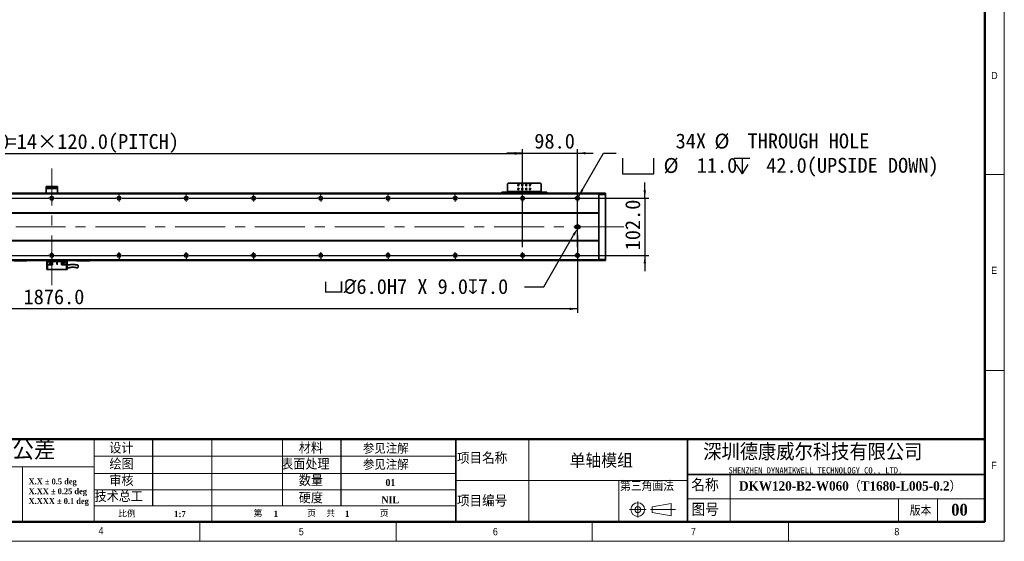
# Model space of a CAD drawing. Header units: millimetres. Extents: x 35 to 2905, y 35 to 2044.
# Tile 3 of 6: x 1148 to 2905, y 35 to 966. Entities that reach past the tile are written whole.
import ezdxf

# ---------------------------------------------------------------- set-up
doc = ezdxf.new("R2010")
doc.units = ezdxf.units.MM
doc.header["$LTSCALE"] = 7
doc.header["$PDSIZE"] = -1
doc.linetypes.add('CENTERX2', pattern=[20.32, 12.7, -2.54, 2.54, -2.54])
doc.layers.add('DIMNS', color=7, linetype='Continuous')
doc.layers.add('黑色实线', color=7, linetype='Continuous')
doc.styles.add('SLDTEXTSTYLE1', font='Gothic.ttf', dxfattribs={"width": 0.913})
doc.styles.add('SLDTEXTSTYLE2', font='timesbd.ttf', dxfattribs={"width": 0.933})
doc.styles.add('SLDTEXTSTYLE3', font='txt', dxfattribs={"bigfont": 'bigfont'})
doc.styles.add('SLDTEXTSTYLE4', font='txt', dxfattribs={"bigfont": 'bigfont'})
doc.styles.add('SLDTEXTSTYLE5', font='txt', dxfattribs={"bigfont": 'bigfont'})
doc.styles.add('SLDTEXTSTYLE6', font='txt')
doc.styles.add('SLDTEXTSTYLE7', font='timesbd.ttf', dxfattribs={"width": 0.933, "bigfont": 'bigfont'})
doc.styles.add('SLDTEXTSTYLE8', font='txt')
doc.dimstyles.new('SLDDIMSTYLE0', dxfattribs={"dimtxt": 26.6, "dimasz": 14, "dimexe": 0, "dimexo": 0.0625, "dimgap": 6.65, "dimtad": 2, "dimdec": 1, "dimrnd": 1e-09, "dimzin": 4, "dimdsep": 46, "dimtxsty": 'SLDTEXTSTYLE8', "dimsah": 1, "dimcen": 0.09, "dimadec": 0, "dimazin": 1, "dimtfac": 1, "dimtdec": 1, "dimtmove": 0, "dimatfit": 0, "dimfxl": 0, "dimfrac": 2, "dimtolj": 1, "dimtzin": 12, "dimarcsym": 0})
doc.dimstyles.new('SLDDIMSTYLE5', dxfattribs={"dimtxt": 26.6, "dimasz": 14, "dimexe": 0, "dimexo": 0.0625, "dimgap": 6.65, "dimtad": 2, "dimdec": 1, "dimrnd": 1e-09, "dimzin": 4, "dimdsep": 46, "dimtxsty": 'SLDTEXTSTYLE8', "dimsah": 1, "dimcen": 0.09, "dimadec": 0, "dimazin": 1, "dimtfac": 1, "dimtdec": 1, "dimtofl": 0, "dimtmove": 0, "dimatfit": 3, "dimfxl": 0, "dimfrac": 2, "dimtolj": 1, "dimtzin": 12, "dimarcsym": 0})
doc.dimstyles.new('SLDDIMSTYLE7', dxfattribs={"dimtxt": 26.6, "dimasz": 14, "dimexe": 0, "dimexo": 0.0625, "dimgap": 6.65, "dimtad": 0, "dimtih": 1, "dimtoh": 1, "dimdec": 1, "dimrnd": 1e-09, "dimzin": 4, "dimdsep": 46, "dimtxsty": 'SLDTEXTSTYLE8', "dimsah": 1, "dimcen": 0, "dimadec": 0, "dimazin": 1, "dimtfac": 1, "dimtdec": 1, "dimtofl": 0, "dimtmove": 0, "dimatfit": 3, "dimfxl": 0, "dimfrac": 2, "dimtolj": 1, "dimtzin": 12, "dimarcsym": 0})
doc.dimstyles.new('SLDDIMSTYLE8', dxfattribs={"dimtxt": 26.6, "dimasz": 14, "dimexe": 0, "dimexo": 0.0625, "dimgap": 6.65, "dimtad": 0, "dimtih": 1, "dimtoh": 1, "dimdec": 1, "dimrnd": 1e-09, "dimzin": 4, "dimdsep": 46, "dimtxsty": 'SLDTEXTSTYLE8', "dimsah": 1, "dimcen": 0, "dimadec": 0, "dimazin": 1, "dimtfac": 1, "dimtdec": 1, "dimtofl": 0, "dimtmove": 0, "dimatfit": 3, "dimfxl": 0, "dimfrac": 2, "dimtolj": 1, "dimtzin": 12, "dimarcsym": 0})

# ---------------------------------------------------------------- blocks, each defined once
blk = doc.blocks.new('SW_NOTE_0')
at = {"color": 0, "linetype": 'Continuous', "lineweight": 0, "char_height": 10.5, "attachment_point": 1, "style": 'SLDTEXTSTYLE2'}
for s, insert in [('X.X ± 0.5 deg', (0, 13.8)), ('X.XX ± 0.25 deg', (0, -3.7)), ('X.XXX ± 0.1 deg', (0, -21.2))]:
    blk.add_mtext(s, dxfattribs=dict(at, insert=insert))
blk = doc.blocks.new('_D_21')
at = {"layer": 'Defpoints', "color": 0}
for p in [(2143.6, 593.4), (2145.1, 596)]:
    blk.add_point(p, dxfattribs=at)
at = {"layer": '黑色实线', "color": 0, "lineweight": -2}
for p, q in [((2083.3, 489.1), (2136.6, 581.3)), ((2049.1, 489.1), (2083.3, 489.1))]:
    blk.add_line(p, q, dxfattribs=at)
at = {"layer": '黑色实线', "color": 0}
blk.add_solid([(2134.6, 582.4), (2138.6, 580.1), (2143.6, 593.4)], dxfattribs=at)
at = {"layer": '黑色实线', "color": 0, "insert": (1690.7, 502.9), "char_height": 26.6, "attachment_point": 1, "style": 'SLDTEXTSTYLE8'}
blk.add_mtext('\\A1;{\\fGDT|b0|i0|c134|p2;v\\fISOCPEUR|b0|i0|c134|p34;%%C}6.0H7 X 9.0{\\fGDT|b0|i0|c134|p2;x}7.0', dxfattribs=at)
blk = doc.blocks.new('_D_22')
at = {"layer": '黑色实线'}
for p, q in [((267.6, 587.1), (267.6, 442.7)), ((2143.6, 581.6), (2143.6, 442.7)), ((2143.6, 449.7), (267.6, 449.7))]:
    blk.add_line(p, q, dxfattribs=at)
for points in [[(267.6, 449.7), (281.6, 447.6), (281.6, 451.8)], [(2143.6, 449.7), (2129.6, 451.8), (2129.6, 447.6)]]:
    blk.add_solid(points, dxfattribs=at)
at = {"layer": '黑色实线', "insert": (1155.2, 484.6), "char_height": 26.6, "attachment_point": 1, "style": 'SLDTEXTSTYLE8'}
blk.add_mtext('1876.0', dxfattribs=at)
blk = doc.blocks.new('SW_SYMBOL_HOLE_SPOT')
at = {"layer": '黑色实线', "color": 0}
for p, q in [((0, 6125), (0, 525)), ((11200, 525), (11200, 6125)), ((0, 525), (11200, 525))]:
    blk.add_line(p, q, dxfattribs=at)
blk = doc.blocks.new('SW_SYMBOL_HOLE_DEPTH')
at = {"layer": '黑色实线', "color": 0}
for p, q in [((0, 6125), (5600, 6125)), ((700, 3885), (2800, 525)), ((2800, 6125), (2800, 525)), ((4900, 3885), (2800, 525))]:
    blk.add_line(p, q, dxfattribs=at)
blk = doc.blocks.new('_D_23')
at = {"layer": '黑色实线'}
for p, q in [((2145.2, 649.9), (2190, 727.4)), ((2190, 727.4), (2212.5, 727.4))]:
    blk.add_line(p, q, dxfattribs=at)
blk.add_solid([(2145.2, 649.9), (2154, 660.9), (2150.4, 663)], dxfattribs=at)
at = {"layer": '黑色实线', "xscale": 0.004985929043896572, "yscale": 0.004985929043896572, "zscale": 0.004985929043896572}
for name, p in [('SW_SYMBOL_HOLE_SPOT', (2223.6, 688.1)), ('SW_SYMBOL_HOLE_DEPTH', (2423.1, 688.1))]:
    blk.add_blockref(name, p, dxfattribs=at)
at = {"layer": '黑色实线', "char_height": 26.6, "attachment_point": 1, "style": 'SLDTEXTSTYLE8'}
for s, insert in [('34X ', (2318.6, 762.6)), ('%%c', (2387.8, 762.3)), (' THROUGH HOLE', (2428.9, 762.6)), (' 42.0(UPSIDE DOWN)', (2462.1, 719.1)), ('%%c', (2297.1, 718.8)), (' 11.0 ', (2338.2, 719.1))]:
    blk.add_mtext(s, dxfattribs=dict(at, insert=insert))
blk = doc.blocks.new('_D_24')
at = {"layer": '黑色实线'}
for p, q in [((2263.6, 647), (2263.6, 675)), ((1940.3, 647), (2270.6, 647)), ((2263.6, 647), (2263.6, 545)), ((1940.3, 545), (2270.6, 545)), ((2263.6, 545), (2263.6, 517))]:
    blk.add_line(p, q, dxfattribs=at)
for points in [[(2263.6, 647), (2265.7, 661), (2261.5, 661)], [(2263.6, 545), (2261.5, 531), (2265.7, 531)]]:
    blk.add_solid(points, dxfattribs=at)
at = {"layer": '黑色实线', "insert": (2228.7, 554.1), "char_height": 26.6, "attachment_point": 1, "rotation": 90, "style": 'SLDTEXTSTYLE8'}
blk.add_mtext('102.0', dxfattribs=at)
blk = doc.blocks.new('_D_25')
at = {"layer": '黑色实线'}
for p, q in [((365.6, 661.7), (365.6, 733.7)), ((365.6, 726.7), (2045.6, 726.7)), ((2045.6, 661.7), (2045.6, 733.7))]:
    blk.add_line(p, q, dxfattribs=at)
for points in [[(365.6, 726.7), (379.6, 724.6), (379.6, 728.8)], [(2045.6, 726.7), (2031.6, 728.8), (2031.6, 724.6)]]:
    blk.add_solid(points, dxfattribs=at)
at = {"layer": '黑色实线', "char_height": 26.6, "attachment_point": 1, "style": 'SLDTEXTSTYLE8'}
for s, insert in [('1680.0', (1021, 761.6)), ('=14×120.0(PITCH)', (1124.9, 761.6))]:
    blk.add_mtext(s, dxfattribs=dict(at, insert=insert))
blk = doc.blocks.new('_D_27')
at = {"layer": '黑色实线'}
for p, q in [((2045.6, 727.4), (2017.6, 727.4)), ((2045.6, 559.7), (2045.6, 734.4)), ((2045.6, 727.4), (2143.6, 727.4)), ((2143.6, 559.7), (2143.6, 734.4)), ((2143.6, 727.4), (2171.6, 727.4))]:
    blk.add_line(p, q, dxfattribs=at)
for points in [[(2045.6, 727.4), (2031.6, 729.5), (2031.6, 725.3)], [(2143.6, 727.4), (2157.6, 725.3), (2157.6, 729.5)]]:
    blk.add_solid(points, dxfattribs=at)
at = {"layer": '黑色实线', "insert": (2066.5, 762.3), "char_height": 26.6, "attachment_point": 1, "style": 'SLDTEXTSTYLE8'}
blk.add_mtext('98.0', dxfattribs=at)
blk = doc.blocks.new('SW_CENTERMARKSYMBOL_13')
at = {"layer": '黑色实线', "color": 0}
for p, q in [((605.08, 0), (714.92, 0)), ((714.92, 0), (714.16, 0)), ((720, 0), (717.46, 0)), ((720, 0), (717.46, 0)), ((720, 0), (717.46, 0)), ((720, 0), (717.46, 0)), ((720, 0), (717.46, 0)), ((720, 0), (717.46, 0)), ((720, 0), (717.46, 0)), ((720, 0), (717.46, 0)), ((720, 5.08), (720, 5.84)), ((720, 0), (720, 2.54)), ((720, 0), (720, 2.54)), ((720, 0), (720, 2.54)), ((720, 0), (720, 2.54)), ((720, 0), (720, 2.54)), ((720, 0), (720, 2.54)), ((720, 0), (720, 2.54)), ((720, 0), (720, 2.54)), ((720, 0), (720, -2.54)), ((720, 0), (722.54, 0)), ((720, 0), (720, -2.54)), ((720, 0), (722.54, 0)), ((720, 0), (720, -2.54)), ((720, 0), (722.54, 0)), ((720, 0), (720, -2.54)), ((720, 0), (722.54, 0)), ((720, 0), (720, -2.54)), ((720, 0), (722.54, 0)), ((720, 0), (720, -2.54)), ((720, 0), (722.54, 0)), ((720, 0), (720, -2.54)), ((720, 0), (722.54, 0)), ((720, 0), (720, -2.54)), ((720, 0), (722.54, 0)), ((725.08, 0), (725.84, 0)), ((725.08, 0), (834.92, 0)), ((834.92, 0), (834.16, 0)), ((840, 0), (837.46, 0)), ((840, 0), (837.46, 0)), ((840, 0), (837.46, 0)), ((840, 0), (837.46, 0)), ((840, 0), (837.46, 0)), ((840, 0), (837.46, 0)), ((840, 0), (837.46, 0)), ((840, 5.08), (840, 5.84)), ((840, 0), (840, 2.54)), ((840, 0), (840, 2.54)), ((840, 0), (840, 2.54)), ((840, 0), (840, 2.54)), ((840, 0), (840, 2.54)), ((840, 0), (840, 2.54)), ((840, 0), (840, 2.54)), ((840, 0), (840, -2.54)), ((840, 0), (842.54, 0)), ((840, 0), (840, -2.54)), ((840, 0), (842.54, 0)), ((840, 0), (840, -2.54)), ((840, 0), (842.54, 0)), ((840, 0), (840, -2.54)), ((840, 0), (842.54, 0)), ((840, 0), (840, -2.54)), ((840, 0), (842.54, 0)), ((840, 0), (840, -2.54)), ((840, 0), (842.54, 0)), ((840, 0), (840, -2.54)), ((840, 0), (842.54, 0)), ((845.08, 0), (845.84, 0)), ((845.08, 0), (954.92, 0)), ((954.92, 0), (954.16, 0)), ((960, 0), (957.46, 0)), ((960, 0), (957.46, 0)), ((960, 0), (957.46, 0)), ((960, 0), (957.46, 0)), ((960, 0), (957.46, 0)), ((960, 0), (957.46, 0)), ((960, 5.08), (960, 5.84)), ((960, 0), (960, 2.54)), ((960, 0), (960, 2.54)), ((960, 0), (960, 2.54)), ((960, 0), (960, 2.54)), ((960, 0), (960, 2.54)), ((960, 0), (960, 2.54)), ((960, 0), (960, -2.54)), ((960, 0), (962.54, 0)), ((960, 0), (960, -2.54)), ((960, 0), (962.54, 0)), ((960, 0), (960, -2.54)), ((960, 0), (962.54, 0)), ((960, 0), (960, -2.54)), ((960, 0), (962.54, 0)), ((960, 0), (960, -2.54)), ((960, 0), (962.54, 0)), ((960, 0), (960, -2.54)), ((960, 0), (962.54, 0)), ((965.08, 0), (965.84, 0)), ((965.08, 0), (1074.92, 0)), ((1074.92, 0), (1074.16, 0)), ((1080, 0), (1077.46, 0)), ((1080, 0), (1077.46, 0)), ((1080, 0), (1077.46, 0)), ((1080, 0), (1077.46, 0)), ((1080, 0), (1077.46, 0)), ((1080, 5.08), (1080, 5.84)), ((1080, 0), (1080, 2.54)), ((1080, 0), (1080, 2.54)), ((1080, 0), (1080, 2.54)), ((1080, 0), (1080, 2.54)), ((1080, 0), (1080, 2.54)), ((1080, 0), (1080, -2.54)), ((1080, 0), (1082.54, 0)), ((1080, 0), (1080, -2.54)), ((1080, 0), (1082.54, 0)), ((1080, 0), (1080, -2.54)), ((1080, 0), (1082.54, 0)), ((1080, 0), (1080, -2.54)), ((1080, 0), (1082.54, 0)), ((1080, 0), (1080, -2.54)), ((1080, 0), (1082.54, 0)), ((1085.08, 0), (1085.84, 0)), ((1085.08, 0), (1194.92, 0)), ((1194.92, 0), (1194.16, 0)), ((1200, 0), (1197.46, 0)), ((1200, 0), (1197.46, 0)), ((1200, 0), (1197.46, 0)), ((1200, 0), (1197.46, 0)), ((1200, 5.08), (1200, 5.84)), ((1200, 0), (1200, 2.54)), ((1200, 0), (1200, 2.54)), ((1200, 0), (1200, 2.54)), ((1200, 0), (1200, 2.54)), ((1200, 0), (1200, -2.54)), ((1200, 0), (1202.54, 0)), ((1200, 0), (1200, -2.54)), ((1200, 0), (1202.54, 0)), ((1200, 0), (1200, -2.54)), ((1200, 0), (1202.54, 0)), ((1200, 0), (1200, -2.54)), ((1200, 0), (1202.54, 0)), ((1205.08, 0), (1205.84, 0)), ((1205.08, 0), (1314.92, 0)), ((1314.92, 0), (1314.16, 0)), ((1320, 0), (1317.46, 0)), ((1320, 0), (1317.46, 0)), ((1320, 0), (1317.46, 0)), ((1320, 5.08), (1320, 5.84)), ((1320, 0), (1320, 2.54)), ((1320, 0), (1320, 2.54)), ((1320, 0), (1320, 2.54)), ((1320, 0), (1320, -2.54)), ((1320, 0), (1322.54, 0)), ((1320, 0), (1320, -2.54)), ((1320, 0), (1322.54, 0)), ((1320, 0), (1320, -2.54)), ((1320, 0), (1322.54, 0)), ((1325.08, 0), (1325.84, 0)), ((1325.08, 0), (1434.92, 0)), ((1434.92, 0), (1434.16, 0)), ((1440, 0), (1437.46, 0)), ((1440, 0), (1437.46, 0)), ((1440, 5.08), (1440, 5.84)), ((1440, 0), (1440, 2.54)), ((1440, 0), (1440, 2.54)), ((1440, 0), (1440, -2.54)), ((1440, 0), (1442.54, 0)), ((1440, 0), (1440, -2.54)), ((1440, 0), (1442.54, 0)), ((1445.08, 0), (1445.84, 0)), ((1445.08, 0), (1554.92, 0)), ((1560, 0), (1557.46, 0)), ((1560, 5.08), (1560, 5.84)), ((1560, 0), (1560, 2.54)), ((1560, 0), (1560, -2.54)), ((1560, 0), (1562.54, 0)), ((1565.08, 0), (1565.84, 0)), ((720, -5.08), (720, -5.84)), ((840, -5.08), (840, -5.84)), ((960, -5.08), (960, -5.84)), ((1080, -5.08), (1080, -5.84)), ((1200, -5.08), (1200, -5.84)), ((1320, -5.08), (1320, -5.84)), ((1440, -5.08), (1440, -5.84)), ((1560, -5.08), (1560, -5.84))]:
    blk.add_line(p, q, dxfattribs=at)
blk = doc.blocks.new('SW_CENTERMARKSYMBOL_14')
at = {"layer": '黑色实线', "color": 0}
for p, q in [((-245.08, 0), (-245.84, 0)), ((-240, 0), (-242.54, 0)), ((-240, 5.08), (-240, 5.84)), ((-240, 0), (-240, 2.54)), ((-240, 0), (-240, -2.54)), ((-240, 0), (-237.46, 0)), ((-234.92, 0), (-125.08, 0)), ((-125.08, 0), (-125.84, 0)), ((-120, 0), (-122.54, 0)), ((-120, 0), (-122.54, 0)), ((-120, 5.08), (-120, 5.84)), ((-120, 0), (-120, 2.54)), ((-120, 0), (-120, 2.54)), ((-120, 0), (-120, -2.54)), ((-120, 0), (-117.46, 0)), ((-120, 0), (-120, -2.54)), ((-120, 0), (-117.46, 0)), ((-114.92, 0), (-114.16, 0)), ((-114.92, 0), (-5.08, 0)), ((-5.08, 0), (-5.84, 0)), ((0, 0), (-2.54, 0)), ((0, 0), (-2.54, 0)), ((0, 0), (-2.54, 0)), ((0, 5.08), (0, 5.84)), ((0, 0), (0, 2.54)), ((0, 0), (0, 2.54)), ((0, 0), (0, 2.54)), ((0, 0), (0, -2.54)), ((0, 0), (2.54, 0)), ((0, 0), (0, -2.54)), ((0, 0), (2.54, 0)), ((0, 0), (0, -2.54)), ((0, 0), (2.54, 0)), ((5.08, 0), (5.84, 0)), ((5.08, 0), (114.92, 0)), ((114.92, 0), (114.16, 0)), ((120, 0), (117.46, 0)), ((120, 0), (117.46, 0)), ((120, 0), (117.46, 0)), ((120, 0), (117.46, 0)), ((120, 5.08), (120, 5.84)), ((120, 0), (120, 2.54)), ((120, 0), (120, 2.54)), ((120, 0), (120, 2.54)), ((120, 0), (120, 2.54)), ((120, 0), (120, -2.54)), ((120, 0), (122.54, 0)), ((120, 0), (120, -2.54)), ((120, 0), (122.54, 0)), ((120, 0), (120, -2.54)), ((120, 0), (122.54, 0)), ((120, 0), (120, -2.54)), ((120, 0), (122.54, 0)), ((125.08, 0), (125.84, 0)), ((125.08, 0), (234.92, 0)), ((234.92, 0), (234.16, 0)), ((240, 0), (237.46, 0)), ((240, 0), (237.46, 0)), ((240, 0), (237.46, 0)), ((240, 0), (237.46, 0)), ((240, 0), (237.46, 0)), ((240, 5.08), (240, 5.84)), ((240, 0), (240, 2.54)), ((240, 0), (240, 2.54)), ((240, 0), (240, 2.54)), ((240, 0), (240, 2.54)), ((240, 0), (240, 2.54)), ((240, 0), (240, -2.54)), ((240, 0), (242.54, 0)), ((240, 0), (240, -2.54)), ((240, 0), (242.54, 0)), ((240, 0), (240, -2.54)), ((240, 0), (242.54, 0)), ((240, 0), (240, -2.54)), ((240, 0), (242.54, 0)), ((240, 0), (240, -2.54)), ((240, 0), (242.54, 0)), ((245.08, 0), (245.84, 0)), ((245.08, 0), (354.92, 0)), ((354.92, 0), (354.16, 0)), ((360, 0), (357.46, 0)), ((360, 0), (357.46, 0)), ((360, 0), (357.46, 0)), ((360, 0), (357.46, 0)), ((360, 0), (357.46, 0)), ((360, 0), (357.46, 0)), ((360, 5.08), (360, 5.84)), ((360, 0), (360, 2.54)), ((360, 0), (360, 2.54)), ((360, 0), (360, 2.54)), ((360, 0), (360, 2.54)), ((360, 0), (360, 2.54)), ((360, 0), (360, 2.54)), ((360, 0), (360, -2.54)), ((360, 0), (362.54, 0)), ((360, 0), (360, -2.54)), ((360, 0), (362.54, 0)), ((360, 0), (360, -2.54)), ((360, 0), (362.54, 0)), ((360, 0), (360, -2.54)), ((360, 0), (362.54, 0)), ((360, 0), (360, -2.54)), ((360, 0), (362.54, 0)), ((360, 0), (360, -2.54)), ((360, 0), (362.54, 0)), ((365.08, 0), (365.84, 0)), ((365.08, 0), (474.92, 0)), ((474.92, 0), (474.16, 0)), ((480, 0), (477.46, 0)), ((480, 0), (477.46, 0)), ((480, 0), (477.46, 0)), ((480, 0), (477.46, 0)), ((480, 0), (477.46, 0)), ((480, 0), (477.46, 0)), ((480, 0), (477.46, 0)), ((480, 5.08), (480, 5.84)), ((480, 0), (480, 2.54)), ((480, 0), (480, 2.54)), ((480, 0), (480, 2.54)), ((480, 0), (480, 2.54)), ((480, 0), (480, 2.54)), ((480, 0), (480, 2.54)), ((480, 0), (480, 2.54)), ((480, 0), (480, -2.54)), ((480, 0), (482.54, 0)), ((480, 0), (480, -2.54)), ((480, 0), (482.54, 0)), ((480, 0), (480, -2.54)), ((480, 0), (482.54, 0)), ((480, 0), (480, -2.54)), ((480, 0), (482.54, 0)), ((480, 0), (480, -2.54)), ((480, 0), (482.54, 0)), ((480, 0), (480, -2.54)), ((480, 0), (482.54, 0)), ((480, 0), (480, -2.54)), ((480, 0), (482.54, 0)), ((485.08, 0), (485.84, 0)), ((485.08, 0), (594.92, 0)), ((594.92, 0), (594.16, 0)), ((600, 0), (597.46, 0)), ((600, 0), (597.46, 0)), ((600, 0), (597.46, 0)), ((600, 0), (597.46, 0)), ((600, 0), (597.46, 0)), ((600, 0), (597.46, 0)), ((600, 0), (597.46, 0)), ((600, 0), (597.46, 0)), ((600, 5.08), (600, 5.84)), ((600, 0), (600, 2.54)), ((600, 0), (600, 2.54)), ((600, 0), (600, 2.54)), ((600, 0), (600, 2.54)), ((600, 0), (600, 2.54)), ((600, 0), (600, 2.54)), ((600, 0), (600, 2.54)), ((600, 0), (600, 2.54)), ((600, 0), (600, -2.54)), ((600, 0), (602.54, 0)), ((600, 0), (600, -2.54)), ((600, 0), (602.54, 0)), ((600, 0), (600, -2.54)), ((600, 0), (602.54, 0)), ((600, 0), (600, -2.54)), ((600, 0), (602.54, 0)), ((600, 0), (600, -2.54)), ((600, 0), (602.54, 0)), ((600, 0), (600, -2.54)), ((600, 0), (602.54, 0)), ((600, 0), (600, -2.54)), ((600, 0), (602.54, 0)), ((600, 0), (600, -2.54)), ((600, 0), (602.54, 0)), ((605.08, 0), (605.84, 0)), ((605.08, 0), (714.92, 0)), ((714.92, 0), (714.16, 0)), ((720, 0), (717.46, 0)), ((720, 0), (717.46, 0)), ((720, 0), (717.46, 0)), ((720, 0), (717.46, 0)), ((720, 0), (717.46, 0)), ((720, 0), (717.46, 0)), ((720, 0), (717.46, 0)), ((720, 5.08), (720, 5.84)), ((720, 0), (720, 2.54)), ((720, 0), (720, 2.54)), ((720, 0), (720, 2.54)), ((720, 0), (720, 2.54)), ((720, 0), (720, 2.54)), ((720, 0), (720, 2.54)), ((720, 0), (720, 2.54)), ((720, 0), (720, -2.54)), ((720, 0), (722.54, 0)), ((720, 0), (720, -2.54)), ((720, 0), (722.54, 0)), ((720, 0), (720, -2.54)), ((720, 0), (722.54, 0)), ((720, 0), (720, -2.54)), ((720, 0), (722.54, 0)), ((720, 0), (720, -2.54)), ((720, 0), (722.54, 0)), ((720, 0), (720, -2.54)), ((720, 0), (722.54, 0)), ((720, 0), (720, -2.54)), ((720, 0), (722.54, 0)), ((725.08, 0), (725.84, 0)), ((725.08, 0), (834.92, 0)), ((834.92, 0), (834.16, 0)), ((840, 0), (837.46, 0)), ((840, 0), (837.46, 0)), ((840, 0), (837.46, 0)), ((840, 0), (837.46, 0)), ((840, 0), (837.46, 0)), ((840, 0), (837.46, 0)), ((840, 5.08), (840, 5.84)), ((840, 0), (840, 2.54)), ((840, 0), (840, 2.54)), ((840, 0), (840, 2.54)), ((840, 0), (840, 2.54)), ((840, 0), (840, 2.54)), ((840, 0), (840, 2.54)), ((840, 0), (840, -2.54)), ((840, 0), (842.54, 0)), ((840, 0), (840, -2.54)), ((840, 0), (842.54, 0)), ((840, 0), (840, -2.54)), ((840, 0), (842.54, 0)), ((840, 0), (840, -2.54)), ((840, 0), (842.54, 0)), ((840, 0), (840, -2.54)), ((840, 0), (842.54, 0)), ((840, 0), (840, -2.54)), ((840, 0), (842.54, 0)), ((845.08, 0), (845.84, 0)), ((845.08, 0), (954.92, 0)), ((954.92, 0), (954.16, 0)), ((960, 0), (957.46, 0)), ((960, 0), (957.46, 0)), ((960, 0), (957.46, 0)), ((960, 0), (957.46, 0)), ((960, 0), (957.46, 0)), ((960, 5.08), (960, 5.84)), ((960, 0), (960, 2.54)), ((960, 0), (960, 2.54)), ((960, 0), (960, 2.54)), ((960, 0), (960, 2.54)), ((960, 0), (960, 2.54)), ((960, 0), (960, -2.54)), ((960, 0), (962.54, 0)), ((960, 0), (960, -2.54)), ((960, 0), (962.54, 0)), ((960, 0), (960, -2.54)), ((960, 0), (962.54, 0)), ((960, 0), (960, -2.54)), ((960, 0), (962.54, 0)), ((960, 0), (960, -2.54)), ((960, 0), (962.54, 0)), ((965.08, 0), (965.84, 0)), ((965.08, 0), (1074.92, 0)), ((1074.92, 0), (1074.16, 0)), ((1080, 0), (1077.46, 0)), ((1080, 0), (1077.46, 0)), ((1080, 0), (1077.46, 0)), ((1080, 0), (1077.46, 0)), ((1080, 5.08), (1080, 5.84)), ((1080, 0), (1080, 2.54)), ((1080, 0), (1080, 2.54)), ((1080, 0), (1080, 2.54)), ((1080, 0), (1080, 2.54)), ((1080, 0), (1080, -2.54)), ((1080, 0), (1082.54, 0)), ((1080, 0), (1080, -2.54)), ((1080, 0), (1082.54, 0)), ((1080, 0), (1080, -2.54)), ((1080, 0), (1082.54, 0)), ((1080, 0), (1080, -2.54)), ((1080, 0), (1082.54, 0)), ((1085.08, 0), (1085.84, 0)), ((1085.08, 0), (1194.92, 0)), ((1194.92, 0), (1194.16, 0)), ((1200, 0), (1197.46, 0)), ((1200, 0), (1197.46, 0)), ((1200, 0), (1197.46, 0)), ((1200, 5.08), (1200, 5.84)), ((1200, 0), (1200, 2.54)), ((1200, 0), (1200, 2.54)), ((1200, 0), (1200, 2.54)), ((1200, 0), (1200, -2.54)), ((1200, 0), (1202.54, 0)), ((1200, 0), (1200, -2.54)), ((1200, 0), (1202.54, 0)), ((1200, 0), (1200, -2.54)), ((1200, 0), (1202.54, 0)), ((1205.08, 0), (1205.84, 0)), ((1205.08, 0), (1314.92, 0)), ((1314.92, 0), (1314.16, 0)), ((1320, 0), (1317.46, 0)), ((1320, 0), (1317.46, 0)), ((1320, 5.08), (1320, 5.84)), ((1320, 0), (1320, 2.54)), ((1320, 0), (1320, 2.54)), ((1320, 0), (1320, -2.54)), ((1320, 0), (1322.54, 0)), ((1320, 0), (1320, -2.54)), ((1320, 0), (1322.54, 0)), ((1325.08, 0), (1325.84, 0)), ((1325.08, 0), (1434.92, 0)), ((1440, 0), (1437.46, 0)), ((1440, 5.08), (1440, 5.84)), ((1440, 0), (1440, 2.54)), ((1440, 0), (1440, -2.54)), ((1440, 0), (1442.54, 0)), ((1445.08, 0), (1445.84, 0)), ((-240, -5.08), (-240, -5.84)), ((-120, -5.08), (-120, -5.84)), ((0, -5.08), (0, -5.84)), ((120, -5.08), (120, -5.84)), ((240, -5.08), (240, -5.84)), ((360, -5.08), (360, -5.84)), ((480, -5.08), (480, -5.84)), ((600, -5.08), (600, -5.84)), ((720, -5.08), (720, -5.84)), ((840, -5.08), (840, -5.84)), ((960, -5.08), (960, -5.84)), ((1080, -5.08), (1080, -5.84)), ((1200, -5.08), (1200, -5.84)), ((1320, -5.08), (1320, -5.84)), ((1440, -5.08), (1440, -5.84))]:
    blk.add_line(p, q, dxfattribs=at)
blk = doc.blocks.new('SW_CENTERMARKSYMBOL_15')
at = {"layer": '黑色实线', "color": 0}
for p, q in [((-5.08, 0), (-5.84, 0)), ((0, 0), (-2.54, 0)), ((0, 5.08), (0, 5.84)), ((0, 0), (0, 2.54)), ((0, 0), (0, -2.54)), ((0, 0), (2.54, 0)), ((5.08, 0), (5.84, 0)), ((0, -5.08), (0, -5.84))]:
    blk.add_line(p, q, dxfattribs=at)
blk = doc.blocks.new('SW_CENTERMARKSYMBOL_16')
at = {"layer": '黑色实线', "color": 0}
for p, q in [((-5.08, 0), (-5.84, 0)), ((0, 0), (-2.54, 0)), ((0, 5.08), (0, 5.84)), ((0, 0), (0, 2.54)), ((0, 0), (0, -2.54)), ((0, 0), (2.54, 0)), ((5.08, 0), (5.84, 0)), ((0, -5.08), (0, -5.84))]:
    blk.add_line(p, q, dxfattribs=at)
blk = doc.blocks.new('SW_CENTERMARKSYMBOL_17')
at = {"layer": '黑色实线', "color": 0}
for p, q in [((-5.08, 0), (-5.54, 0)), ((0, 0), (-2.54, 0)), ((0, 5.08), (0, 5.54)), ((0, 0), (0, 2.54)), ((0, 0), (2.54, 0)), ((0, 0), (0, -2.54)), ((5.08, 0), (5.54, 0)), ((0, -5.08), (0, -5.54))]:
    blk.add_line(p, q, dxfattribs=at)
blk = doc.blocks.new('SW_DOWELSYMBOL_3')
at = {"linetype": 'Continuous', "lineweight": 18}
h = blk.add_hatch(color=0, dxfattribs=at)
edge = h.paths.add_edge_path(flags=0)
edge.add_arc((0, 0), 3, 180, 270)
edge.add_line((0, -3), (0, 0))
edge.add_line((0, 0), (-3, 0))
h = blk.add_hatch(color=0, dxfattribs=at)
edge = h.paths.add_edge_path(flags=0)
edge.add_arc((0, 0), 3, 0, 90)
edge.add_line((0, 3), (0, 0))
edge.add_line((0, 0), (3, 0))
at = {"layer": '黑色实线', "color": 0}
blk.add_circle((0, 0), 3, dxfattribs=at)
blk = doc.blocks.new('SW_DOWELSYMBOL_4')
at = {"linetype": 'Continuous', "lineweight": 18}
h = blk.add_hatch(color=0, dxfattribs=at)
edge = h.paths.add_edge_path(flags=0)
edge.add_arc((0, 0), 3, 180, 270)
edge.add_line((0, -3), (0, 0))
edge.add_line((0, 0), (-3, 0))
h = blk.add_hatch(color=0, dxfattribs=at)
edge = h.paths.add_edge_path(flags=0)
edge.add_arc((0, 0), 3, 0, 90)
edge.add_line((0, 3), (0, 0))
edge.add_line((0, 0), (3, 0))
at = {"layer": '黑色实线', "color": 0}
blk.add_circle((0, 0), 3, dxfattribs=at)

msp = doc.modelspace()

# ---------------------------------------------------------------- linework, layer by layer
at = {"color": 7, "linetype": 'Continuous', "lineweight": 18}
for p, q in [((2905, 35), (2905, 2044)), ((2870, 2009), (2870, 70)), ((2870, 689.5), (2905, 689.5)), ((2870, 339.5), (2905, 339.5)), ((1281, 217), (1281, 192.5)), ((1281, 168), (1281, 217)), ((1281, 192.5), (1281, 217)), ((1491.29, 217), (1491.29, 70)), ((1617, 217), (1617, 98.04)), ((2056.78, 217), (2056.78, 70)), ((1281, 168), (1281, 192.5)), ((1281, 186.61), (1926.29, 186.61)), ((1281, 168), (1025.29, 168)), ((1153.14, 168), (1153.14, 70)), ((1281, 168), (1281, 70)), ((1281, 155.78), (1926.29, 155.78)), ((1926.29, 143.5), (2339.76, 143.5)), ((2217.1, 143.5), (2217.1, 70)), ((2415.65, 154), (2415.65, 70)), ((1281, 126.91), (1926.29, 126.91)), ((2251.06, 106.04), (2251.06, 77.44)), ((2339.76, 110.88), (2870, 110.88)), ((2716, 110.88), (2716, 70)), ((2786, 110.88), (2786, 70)), ((1926.29, 98.04), (1281, 98.04)), ((2236.5, 91.48), (2265.91, 91.48)), ((2273.64, 91.48), (2318.36, 91.48)), ((2276.67, 96.73), (2310.66, 102.61)), ((2276.67, 86.23), (2276.67, 96.73)), ((2310.66, 102.61), (2310.66, 80.22)), ((2276.67, 86.23), (2310.66, 80.22)), ((70, 70), (2870, 70)), ((861, 70), (2870, 70)), ((1470, 35), (1470, 70)), ((1820, 70), (1820, 35)), ((2170, 35), (2170, 70)), ((2520, 70), (2520, 35)), ((35, 35), (2905, 35))]:
    msp.add_line(p, q, dxfattribs=at)
at = {"color": 7, "linetype": 'Continuous', "lineweight": 50}
for p, q in [((2870, 2009), (2870, 70)), ((1025.29, 217), (1281, 217)), ((2870, 217), (1281, 217)), ((70, 70), (2870, 70))]:
    msp.add_line(p, q, dxfattribs=at)
at = {"color": 7, "linetype": 'Continuous', "lineweight": 35}
for p, q in [((1195.57, 666), (1195.57, 668)), ((1195.57, 668), (1196.57, 668)), ((1196.57, 668), (1196.57, 666)), ((1214.57, 668), (1196.57, 668)), ((1214.57, 666), (1214.57, 668)), ((1214.57, 668), (1215.57, 668)), ((1215.57, 668), (1215.57, 666)), ((2019.57, 673.8), (2018.57, 672.8)), ((2018.57, 672.8), (2018.57, 659)), ((2077.57, 673.8), (2019.57, 673.8)), ((2078.57, 672.8), (2077.57, 673.8)), ((2078.57, 659), (2078.57, 672.8)), ((2181.57, 656), (229.57, 656)), ((2181.57, 655), (229.57, 655)), ((1196.57, 666), (1195.57, 666)), ((1195.57, 664.5), (1195.57, 666)), ((1215.57, 664.5), (1195.57, 664.5)), ((1195.57, 656), (1195.57, 664.5)), ((1214.57, 666), (1196.57, 666)), ((1215.57, 666), (1214.57, 666)), ((1215.57, 666), (1215.57, 664.5)), ((1215.57, 656), (1215.57, 664.5)), ((2008.57, 656), (2008.57, 658)), ((2008.57, 658), (2009.57, 658)), ((2009.57, 658), (2009.57, 656)), ((2009.57, 658), (2017.57, 658)), ((2017.57, 658), (2017.57, 656)), ((2018.57, 658), (2017.57, 658)), ((2078.57, 659), (2018.57, 659)), ((2018.57, 656), (2018.57, 659)), ((2078.57, 659), (2078.57, 656)), ((2079.57, 658), (2078.57, 658)), ((2079.57, 658), (2079.57, 656)), ((2079.57, 658), (2087.57, 658)), ((2087.57, 656), (2087.57, 658)), ((2087.57, 658), (2088.57, 658)), ((2088.57, 658), (2088.57, 656)), ((2181.57, 655.7), (2181.87, 656)), ((2181.57, 655), (2181.57, 656)), ((2181.57, 621), (2181.57, 655)), ((2181.57, 653.87), (2181.87, 654)), ((2181.87, 656), (2181.87, 654)), ((2181.87, 656), (2193.27, 656)), ((2181.87, 654), (2181.87, 538)), ((2193.27, 654), (2181.87, 654)), ((2193.27, 654), (2193.27, 656)), ((2193.57, 655.7), (2193.27, 656)), ((2193.27, 538), (2193.27, 654)), ((2193.57, 653.87), (2193.27, 654)), ((2193.57, 655.7), (2193.57, 653.87)), ((2193.57, 653.87), (2193.57, 538.12)), ((2181.57, 621), (229.57, 621)), ((2181.57, 620.5), (229.57, 620.5)), ((2181.57, 621), (2181.57, 620.5)), ((2181.57, 571.5), (2181.57, 620.5)), ((2145.07, 599), (2142.07, 599)), ((2142.07, 593), (2145.07, 593)), ((2181.57, 571.5), (229.57, 571.5)), ((2181.57, 571), (229.57, 571)), ((2181.57, 571), (2181.57, 571.5)), ((2181.57, 537), (2181.57, 571)), ((2181.57, 537), (229.57, 537)), ((2181.57, 536), (229.57, 536)), ((1138.57, 535.8), (1160.57, 535.8)), ((1160.45, 535.5), (1138.7, 535.5)), ((1160.45, 535.5), (1160.57, 535.8)), ((1161.27, 535.5), (1160.45, 535.5)), ((1160.57, 535.8), (1160.57, 536)), ((1160.57, 535.8), (1161.57, 535.8)), ((1161.27, 535.5), (1161.57, 535.8)), ((1161.57, 536), (1161.57, 535.8)), ((1197.07, 534.1), (1197.07, 519.7)), ((1198.27, 534.1), (1197.07, 534.1)), ((1198.07, 534.1), (1198.07, 536)), ((1198.27, 528.1), (1198.07, 528.1)), ((1198.07, 519.7), (1198.07, 528.1)), ((1198.27, 534.1), (1198.27, 528.1)), ((1207.07, 534.1), (1198.27, 534.1)), ((1198.27, 528.1), (1207.07, 528.1)), ((1207.07, 534.1), (1214.82, 534.1)), ((1207.07, 534.1), (1207.07, 528.1)), ((1215.32, 534.1), (1214.82, 534.1)), ((1214.82, 534.1), (1214.82, 529.35)), ((1215.32, 534.1), (1223.07, 534.1)), ((1215.32, 529.35), (1215.32, 534.1)), ((1223.07, 528.1), (1223.07, 534.1)), ((1231.87, 534.1), (1223.07, 534.1)), ((1223.07, 528.1), (1231.87, 528.1)), ((1226.45, 532.55), (1226.62, 532.65)), ((1226.45, 532.55), (1226.62, 532.65)), ((1226.45, 532.55), (1226.62, 532.65)), ((1228.08, 532.15), (1228.21, 531.74)), ((1231.87, 528.1), (1231.87, 534.1)), ((1233.07, 534.1), (1231.87, 534.1)), ((1232.07, 528.1), (1231.87, 528.1)), ((1232.07, 534.1), (1232.07, 536)), ((1232.07, 528.1), (1232.07, 519.7)), ((1233.07, 519.7), (1233.07, 534.1)), ((1249.57, 535.8), (1249.57, 536)), ((1249.57, 535.8), (1250.57, 535.8)), ((1249.57, 535.8), (1249.87, 535.5)), ((1250.7, 535.5), (1249.87, 535.5)), ((1250.57, 536), (1250.57, 535.8)), ((1250.7, 535.5), (1250.57, 535.8)), ((1250.57, 535.8), (1272.57, 535.8)), ((1272.45, 535.5), (1250.7, 535.5)), ((1272.45, 535.5), (1272.57, 535.8)), ((1273.27, 535.5), (1272.45, 535.5)), ((1272.57, 535.8), (1272.57, 536)), ((1272.57, 535.8), (1273.57, 535.8)), ((1273.27, 535.5), (1273.57, 535.8)), ((1273.57, 536), (1273.57, 535.8)), ((2181.57, 538.12), (2181.87, 538)), ((2181.57, 537), (2181.57, 536)), ((2181.57, 536.3), (2181.87, 536)), ((2181.87, 538), (2181.87, 536)), ((2181.87, 538), (2193.27, 538)), ((2193.27, 536), (2181.87, 536)), ((2193.57, 538.12), (2193.27, 538)), ((2193.27, 536), (2193.27, 538)), ((2193.57, 536.3), (2193.27, 536)), ((2193.57, 538.12), (2193.57, 536.3)), ((1198.07, 519.7), (1197.07, 519.7)), ((1232.07, 519.7), (1198.07, 519.7)), ((1233.07, 519.7), (1232.07, 519.7)), ((1926.29, 217), (1926.29, 70)), ((2339.76, 217), (2339.76, 70)), ((2339.76, 154), (2870, 154))]:
    msp.add_line(p, q, dxfattribs=at)
for centre, radius in [((2038.07, 670.5), 1.25), ((2045.07, 670.5), 1.25), ((2052.07, 670.5), 1.25), ((2059.07, 670.5), 1.25), ((1205.57, 647), 3.3), ((1325.57, 647), 3.3), ((1445.57, 647), 3.3), ((1565.57, 647), 3.3), ((1685.57, 647), 3.3), ((1805.57, 647), 3.3), ((1925.57, 647), 3.3), ((2038.07, 663.5), 1.25), ((2045.57, 647), 3.3), ((2045.07, 663.5), 1.25), ((2052.07, 663.5), 1.25), ((2059.07, 663.5), 1.25), ((2143.57, 647), 3.3), ((1205.57, 545), 3.3), ((1325.57, 545), 3.3), ((1445.57, 545), 3.3), ((1565.57, 545), 3.3), ((1685.57, 545), 3.3), ((1805.57, 545), 3.3), ((1925.57, 545), 3.3), ((2045.57, 545), 3.3), ((2143.57, 545), 3.3), ((1203.07, 531.6), 1.6), ((1227.07, 531.6), 1.6)]:
    msp.add_circle(centre, radius, dxfattribs=at)
at = {"color": 7, "linetype": 'Continuous', "lineweight": 18}
for radius in [12.25, 5.25]:
    msp.add_circle((2251.06, 91.48), radius, dxfattribs=at)
at = {"color": 7, "linetype": 'Continuous', "lineweight": 35}
for centre, radius, start, end in [((2142.07, 596), 3, 90, 270), ((2145.07, 596), 3, 270, 90), ((1215.07, 529.35), 0.25, 180, 0)]:
    msp.add_arc(centre, radius, start, end, dxfattribs=at)
for points, knots in [([(1204.21, 531.74), (1204.23, 531.62), (1204.27, 531.36), (1204.16, 530.97), (1203.94, 530.62), (1203.61, 530.35), (1203.19, 530.2), (1202.73, 530.2), (1202.3, 530.33), (1202.06, 530.51), (1201.96, 530.6)], [0, 0, 0, 0, 0.11473775, 0.23058883, 0.35091605, 0.47581314, 0.60544618, 0.7394094, 0.87754274, 1, 1, 1, 1]), ([(1203.05, 532.9), (1203.2, 532.87), (1203.48, 532.81), (1203.83, 532.56), (1204.01, 532.31), (1204.07, 532.17), (1204.08, 532.15)], [0, 0, 0, 0, 0.3222943, 0.6432423, 0.9518695, 1, 1, 1, 1]), ([(1227.07, 532.75), (1226.96, 532.74), (1226.72, 532.72), (1226.41, 532.56), (1226.15, 532.32), (1225.98, 532.01), (1225.91, 531.66), (1225.94, 531.31), (1226.08, 530.99), (1226.3, 530.72), (1226.6, 530.53), (1226.94, 530.44), (1227.29, 530.45), (1227.62, 530.57), (1227.9, 530.78), (1228.11, 531.06), (1228.23, 531.39), (1228.22, 531.63), (1228.21, 531.74)], [0, 0, 0, 0, 0.0624926, 0.1249879, 0.1874918, 0.2499899, 0.3124884, 0.3749873, 0.4374884, 0.4999983, 0.5624997, 0.6249963, 0.6875028, 0.7499975, 0.8125038, 0.8750018, 0.9374987, 1, 1, 1, 1]), ([(1228.21, 531.74), (1228.23, 531.62), (1228.27, 531.36), (1228.16, 530.97), (1227.94, 530.62), (1227.61, 530.35), (1227.19, 530.2), (1226.73, 530.2), (1226.3, 530.33), (1226.06, 530.51), (1225.96, 530.6)], [0, 0, 0, 0, 0.1147408, 0.2306037, 0.3509341, 0.4758345, 0.605471, 0.7394025, 0.8775395, 1, 1, 1, 1]), ([(1227.05, 532.9), (1227.2, 532.87), (1227.48, 532.81), (1227.83, 532.56), (1228.01, 532.31), (1228.07, 532.17), (1228.08, 532.15)], [0, 0, 0, 0, 0.3223652, 0.643224, 0.9518362, 1, 1, 1, 1]), ([(1252.39, 527.89), (1251.42, 528.04), (1249.6, 528.33), (1247.14, 528.72), (1245.08, 528.89), (1243.22, 528.92), (1241.19, 528.84), (1239.36, 528.64), (1237.85, 528.42), (1236.84, 528.27), (1235.8, 528.12), (1234.73, 528), (1233.82, 527.92), (1233.27, 527.95), (1233.07, 527.97)], [0, 0, 0, 0, 0.1557748, 0.2907875, 0.3967679, 0.474991, 0.5735917, 0.7047462, 0.7546876, 0.8070853, 0.8612049, 0.9159559, 0.970407, 1, 1, 1, 1]), ([(1251.82, 522.99), (1251.85, 522.98), (1251.95, 522.94), (1252.15, 523.2), (1252.36, 523.7), (1252.55, 524.4), (1252.69, 525.2), (1252.77, 526.04), (1252.77, 526.82), (1252.7, 527.44), (1252.56, 527.83), (1252.44, 527.86), (1252.39, 527.87)], [0, 0, 0, 0, 0.0574044, 0.1630262, 0.2664646, 0.369976, 0.4747885, 0.581585, 0.6902314, 0.7997761, 0.9088195, 1, 1, 1, 1]), ([(1233.07, 522.98), (1233.31, 522.97), (1234.03, 522.95), (1235.17, 523.03), (1236.85, 523.23), (1238.55, 523.5), (1240.23, 523.73), (1241.68, 523.87), (1243.36, 523.96), (1245.27, 523.89), (1247.31, 523.67), (1249.42, 523.31), (1250.97, 523.07), (1251.81, 522.95)], [0, 0, 0, 0, 0.0368697, 0.1125394, 0.1785178, 0.3028043, 0.3842693, 0.4445294, 0.5302865, 0.6473381, 0.7447438, 0.8603549, 1, 1, 1, 1])]:
    msp.add_open_spline(points, degree=3, knots=knots, dxfattribs=at)
at = {"layer": 'DIMNS', "color": 7}
for p, q in [((1386.18, 98.04), (1386.18, 217)), ((1721.53, 217), (1721.53, 98.04))]:
    msp.add_line(p, q, dxfattribs=at)
at = {"layer": '黑色实线', "linetype": 'CENTERX2', "lineweight": 18}
for p, q in [((1205.57, 491.85), (1205.57, 700.15)), ((2226.02, 596), (185.12, 596))]:
    msp.add_line(p, q, dxfattribs=at)

# ---------------------------------------------------------------- block references
at = {"color": 7, "linetype": 'Continuous', "lineweight": 0}
msp.add_blockref('SW_NOTE_0', (1164.24, 133.27), dxfattribs=at)
at = {"layer": '黑色实线'}
for name, p in [('SW_CENTERMARKSYMBOL_13', (485.57, 545)), ('SW_CENTERMARKSYMBOL_14', (605.57, 647)), ('SW_CENTERMARKSYMBOL_15', (2143.57, 647)), ('SW_CENTERMARKSYMBOL_17', (2143.57, 596)), ('SW_DOWELSYMBOL_3', (2142.07, 596)), ('SW_DOWELSYMBOL_4', (2145.07, 596)), ('SW_CENTERMARKSYMBOL_16', (2143.57, 545))]:
    msp.add_blockref(name, p, dxfattribs=at)

# ---------------------------------------------------------------- texts
at = {"color": 7, "linetype": 'Continuous', "lineweight": 0}
for s, insert, char_height, attachment_point, style in [('D', (2881.67, 872.52), 12.96, 1, 'SLDTEXTSTYLE1'), ('E', (2881.67, 524.92), 12.96, 1, 'SLDTEXTSTYLE1'), ('一般公差', (1058.35, 215.56), 35, 1, 'SLDTEXTSTYLE4'), ('设计', (1308.15, 211.2), 19.6, 1, 'SLDTEXTSTYLE4'), ('材料', (1646.32, 211.2), 19.6, 1, 'SLDTEXTSTYLE4'), ('参见注解', (1760.75, 209.7), 18.521, 1, 'SLDTEXTSTYLE3'), ('深圳德康威尔科技有限公司', (2367.78, 209.07), 29.6333, 1, 'SLDTEXTSTYLE5'), ('项目名称', (1928.53, 193.57), 20.373, 1, 'SLDTEXTSTYLE4'), ('单轴模组', (2129.33, 190.67), 22.225, 1, 'SLDTEXTSTYLE7'), ('绘图', (1308.57, 182.46), 19.6, 1, 'SLDTEXTSTYLE4'), ('表面处理', (1614.87, 182.46), 19.6, 1, 'SLDTEXTSTYLE4'), ('参见注解', (1760.75, 180.95), 18.521, 1, 'SLDTEXTSTYLE3'), ('F', (2881.67, 176.95), 12.96, 1, 'SLDTEXTSTYLE1'), ('SHENZHEN DYNAMIKWELL TECHNOLOGY CO., LTD.', (2413.02, 167.18), 11.1125, 1, 'SLDTEXTSTYLE6'), ('审核', (1308.34, 153.23), 19.6, 1, 'SLDTEXTSTYLE4'), ('数量', (1646.38, 153.23), 19.6, 1, 'SLDTEXTSTYLE4'), ('01', (1800.9, 146.22), 12.6, 1, 'SLDTEXTSTYLE2'), ('名称', (2346.56, 146.34), 22.225, 1, 'SLDTEXTSTYLE4'), ('DKW120-B2-W060（T1680-L005-0.2）', (2431.84, 142.09), 16.6687, 1, 'SLDTEXTSTYLE7'), ('技术总工', (1282.02, 124.6), 19.6, 1, 'SLDTEXTSTYLE4'), ('硬度', (1646.39, 122.25), 19.6, 1, 'SLDTEXTSTYLE4'), ('NIL', (1793.67, 115.25), 12.6, 1, 'SLDTEXTSTYLE2'), ('项目编号', (1928.53, 117.29), 20.373, 1, 'SLDTEXTSTYLE4'), ('比例', (1324.1, 89.33), 11.2, 1, 'SLDTEXTSTYLE4'), ('1:7', (1423.69, 89.32), 11.2, 1, 'SLDTEXTSTYLE2'), ('第        页', (1565.66, 89.74), 11.2, 1, 'SLDTEXTSTYLE4'), ('1', (1601.53, 89.74), 11.2, 1, 'SLDTEXTSTYLE2'), ('共        页', (1695.31, 89.74), 11.2, 1, 'SLDTEXTSTYLE4'), ('1', (1728.74, 89.74), 11.2, 1, 'SLDTEXTSTYLE2'), ('图号', (2346.86, 102.52), 22.225, 1, 'SLDTEXTSTYLE4'), ('版本', (2736.3, 98.31), 17.5, 1, 'SLDTEXTSTYLE4'), ('00', (2825.06, 101.8), 21, 2, 'SLDTEXTSTYLE2'), ('4', (1289.17, 60.52), 12.96, 1, 'SLDTEXTSTYLE1'), ('5', (1646.39, 58.78), 12.96, 1, 'SLDTEXTSTYLE1'), ('6', (1992.6, 58.78), 12.96, 1, 'SLDTEXTSTYLE1'), ('7', (2346.02, 58.78), 12.96, 1, 'SLDTEXTSTYLE1'), ('8', (2708.84, 58.78), 12.96, 1, 'SLDTEXTSTYLE1')]:
    msp.add_mtext(s, dxfattribs=dict(at, insert=insert, char_height=char_height, attachment_point=attachment_point, style=style))
at = {"layer": 'DIMNS', "color": 7, "insert": (2219.42, 142.13), "char_height": 17.5, "attachment_point": 1, "style": 'SLDTEXTSTYLE4'}
msp.add_mtext('第三角画法', dxfattribs=at)

# ---------------------------------------------------------------- dimensions: what is measured, and where the dimension line sits
at = {"layer": '黑色实线'}
dim = msp.add_linear_dim(base=(2045.57, 726.72), p1=(365.57, 652.84), p2=(2045.57, 652.84), text='<>=14×120.0(PITCH)', dimstyle='SLDDIMSTYLE5', dxfattribs=at)
dim.commit()
dim.dimension.update_dxf_attribs({"geometry": '_D_25', "text_midpoint": (1217.65, 726.72), "dimtype": 160})
for base, p1, p2, dimstyle, picture, middle in [((2143.57, 727.44), (2045.57, 550.84), (2143.57, 550.84), 'SLDDIMSTYLE0', '_D_27', (2099.29, 727.44)), ((267.57, 449.69), (2143.57, 590.46), (267.57, 596), 'SLDDIMSTYLE5', '_D_22', (1207.2, 449.69))]:
    dim = msp.add_linear_dim(base=base, p1=p1, p2=p2, dimstyle=dimstyle, dxfattribs=at)
    dim.commit()
    dim.dimension.update_dxf_attribs({"geometry": picture, "text_midpoint": middle, "dimtype": 160})
dim = msp.add_diameter_dim_2p(p1=(2141.92, 644.14), p2=(2145.22, 649.85), text='34X %%c THROUGH HOLE\\P{\\fGDT;v}%%c <> {\\fGDT;x} 42.0(UPSIDE DOWN)\\P', dimstyle='SLDDIMSTYLE7', dxfattribs=at)
dim.commit()
dim.dimension.update_dxf_attribs({"geometry": '_D_23', "text_midpoint": (2510.08, 727.44), "dimtype": 163})
dim = msp.add_linear_dim(base=(2263.57, 545), p1=(1931.41, 647), p2=(1931.41, 545), angle=90, dimstyle='SLDDIMSTYLE0', dxfattribs=at)
dim.commit()
dim.dimension.update_dxf_attribs({"geometry": '_D_24', "text_midpoint": (2263.57, 596.45), "dimtype": 160})
dim = msp.add_radius_dim(center=(2145.07, 596), mpoint=(2143.57, 593.4), text='{\\fGDT|b0|i0|c134|p2;v\\fISOCPEUR|b0|i0|c134|p34;%%C}6.0H7 X 9.0{\\fGDT|b0|i0|c134|p2;x}7.0', dimstyle='SLDDIMSTYLE8', override={"dimpost": '<>'}, dxfattribs=at)
dim.commit()
dim.dimension.update_dxf_attribs({"geometry": '_D_21', "text_midpoint": (1866.54, 489.08), "dimtype": 164})

doc.saveas('drawing.dxf')
